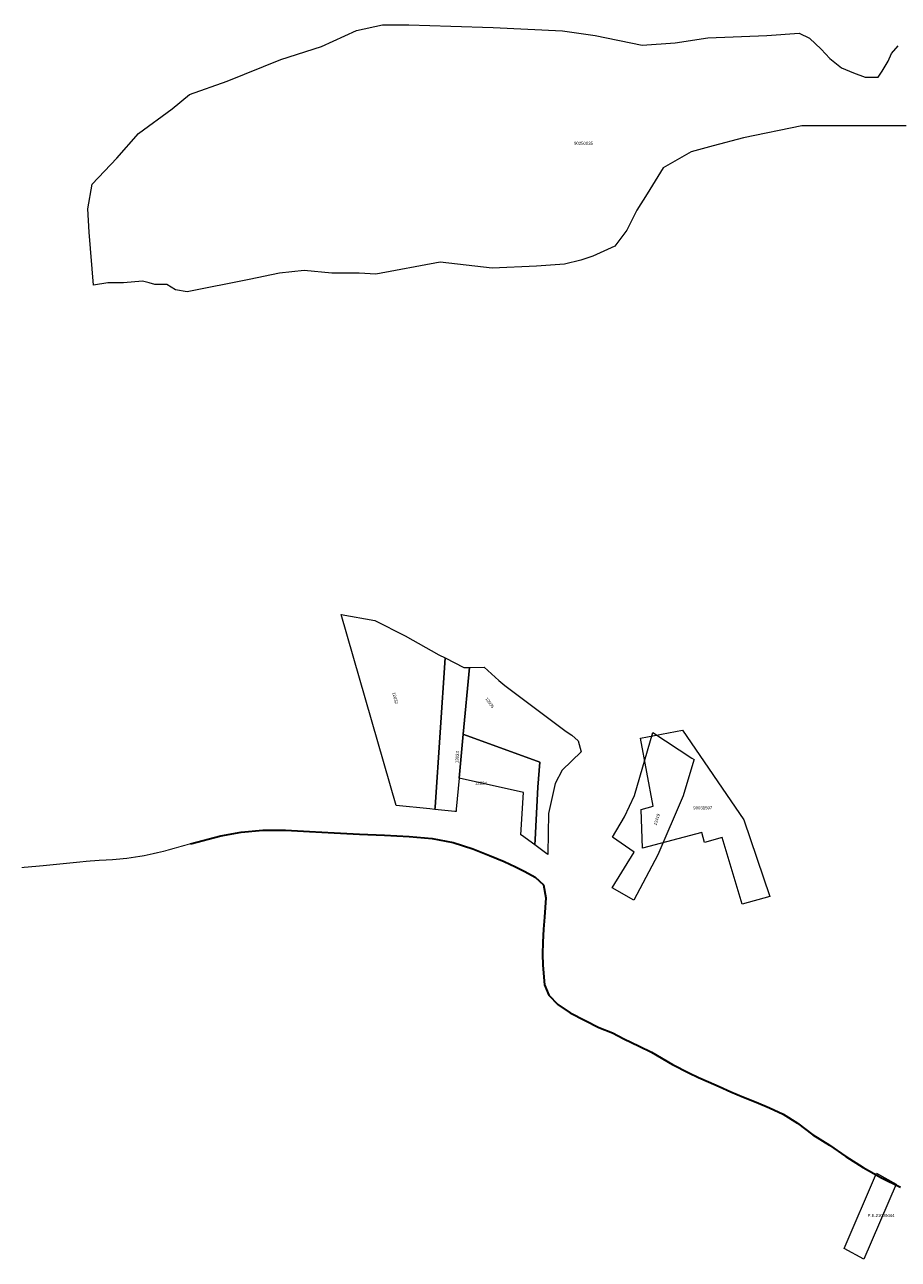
# Model space of a CAD drawing. Header units: metres. Extents: x 347609 to 778661, y 8548087 to 17156749.
# Tile 22 of 49: x 388722 to 389149, y 8578011 to 8578614. Entities that reach past the tile are written whole.
import ezdxf
from ezdxf.enums import TextEntityAlignment as Align

# ---------------------------------------------------------------- set-up
doc = ezdxf.new("R2010")
doc.units = ezdxf.units.M
doc.layers.add('Predios Rurales', color=90, linetype='Continuous')
doc.layers.add('ZR_LIMA_PSAD56_A_WGS84', color=210, linetype='Continuous')
doc.layers.add('Predios Rurales Nombres', color=7, linetype='Continuous', true_color=0xffffff)
doc.layers.add('Red vial nacional', color=242, linetype='Continuous', lineweight=40)
doc.styles.add('ARIAL', font='arial.ttf')
doc.styles.add('MtXpl_MS_Shell_Dlg_2', font='txt')

msp = doc.modelspace()

# ---------------------------------------------------------------- linework, layer by layer
at = {"layer": 'Predios Rurales', "lineweight": 15}
for points in [[(388876.58, 8578326.38), (388893.04, 8578323.55), (388907.81, 8578315.96), (388924.18, 8578306.79), (388927.27, 8578305.23), (388922.4, 8578232.38), (388922.32, 8578231.24), (388919.87, 8578231.5), (388903.46, 8578233.19)], [(388922.32, 8578231.24), (388922.4, 8578232.38), (388927.27, 8578305.23), (388936.52, 8578300.56), (388939.27, 8578300.59), (388936.19, 8578267.94), (388934.16, 8578246.43), (388932.74, 8578231.29), (388932.63, 8578230.16), (388932.08, 8578230.22)], [(388936.19, 8578267.94), (388939.27, 8578300.59), (388946.31, 8578300.68), (388953.6, 8578294.25), (388956.54, 8578291.66), (388986.41, 8578269.2), (388989.22, 8578267.49), (388992.28, 8578264.7), (388993.71, 8578259.34), (388984.53, 8578250.43), (388980.99, 8578243.89), (388977.79, 8578229.23), (388977.51, 8578209.65), (388977.51, 8578209.2), (388977.04, 8578209.54), (388971.09, 8578213.86), (388971.24, 8578216.5), (388972.65, 8578242.13), (388973.57, 8578254.32), (388936.43, 8578267.86)], [(388934.16, 8578246.43), (388936.19, 8578267.94), (388936.43, 8578267.86), (388973.57, 8578254.32), (388972.65, 8578242.13), (388971.24, 8578216.5), (388971.09, 8578213.86), (388964.54, 8578218.62), (388964.21, 8578218.8), (388965.52, 8578239.49)], [(389008.89, 8578192.94), (389019.69, 8578210.26), (389009.07, 8578217.58), (389014.86, 8578227.52), (389019.74, 8578238.01), (389028.7, 8578268.77), (389047.84, 8578256.27), (389048.92, 8578255.56), (389048.83, 8578255.28), (389043.55, 8578237.82), (389031.13, 8578208.99), (389019.54, 8578186.84)]]:
    msp.add_lwpolyline(points, close=True, dxfattribs=at)
at = {"layer": 'Red vial nacional', "lineweight": 30, "transparency": 33554623}
msp.add_lwpolyline([(388802.97, 8578214.46), (388817.71, 8578218.36), (388827.78, 8578220.14), (388838.33, 8578221.12), (388849.44, 8578221.01), (388861, 8578220.37), (388873.07, 8578219.73), (388885.46, 8578219.17), (388897.76, 8578218.59), (388909.7, 8578217.98), (388921.01, 8578216.98), (388931.3, 8578215.1), (388940.77, 8578212.01), (388948.97, 8578208.74), (388956.1, 8578205.81), (388961.71, 8578203.1), (388966.2, 8578200.91), (388971.3, 8578198.11), (388975.38, 8578194.44), (388976.57, 8578188.02), (388975.85, 8578178.62), (388975.39, 8578172.68), (388975.07, 8578166.31), (388974.91, 8578160.44), (388974.96, 8578155.16), (388975.78, 8578145.5), (388977.96, 8578140.43), (388982.33, 8578135.87), (388988.37, 8578131.89), (388995.71, 8578128.19), (389002.36, 8578124.66), (389008.97, 8578122.08), (389014.51, 8578119.24), (389022.15, 8578115.58), (389028.09, 8578112.7), (389038.3, 8578106.55), (389046.36, 8578102.56), (389051.02, 8578100.32), (389056, 8578098.09), (389061.11, 8578095.85), (389066.87, 8578093.27), (389072.95, 8578090.74), (389079.19, 8578088.21), (389085.72, 8578085.39), (389092.43, 8578082.41), (389099.43, 8578077.95), (389106.89, 8578072.29), (389115, 8578067.18), (389123.04, 8578061.66), (389131.48, 8578056.28), (389140.38, 8578051.28), (389149.66, 8578046.73)], dxfattribs=at)
at = {"layer": 'Red vial nacional', "transparency": 33554623, "const_width": 0.5}
msp.add_lwpolyline([(388720.48, 8578202.82), (388728.21, 8578203.48), (388733.24, 8578203.96), (388743.17, 8578204.95), (388752.88, 8578205.94), (388758.45, 8578206.35), (388764.71, 8578206.65), (388771.91, 8578207.33), (388780.28, 8578208.61), (388789.69, 8578210.72), (388802.97, 8578214.46)], dxfattribs=at)
at = {"layer": 'ZR_LIMA_PSAD56_A_WGS84', "linetype": 'Continuous', "lineweight": 15, "flags": 128}
msp.add_lwpolyline([(389152.46, 8578565.15), (389127.93, 8578565.15), (389101.44, 8578565.15), (389072.99, 8578559.26), (389058.28, 8578555.34), (389047.49, 8578552.4), (389033.75, 8578544.56), (389025.9, 8578531.81), (389021, 8578523.97), (389016.09, 8578514.17), (389010.21, 8578506.32), (388999.41, 8578501.42), (388993.53, 8578499.46), (388985.68, 8578497.5), (388971.94, 8578496.52), (388950.36, 8578495.54), (388924.85, 8578498.48), (388893.46, 8578492.6), (388885.28, 8578493.12), (388872.01, 8578493.12), (388858.49, 8578494.4), (388846.49, 8578493.12), (388831.69, 8578490.06), (388801.31, 8578484.03), (388795.69, 8578485.05), (388791.44, 8578487.6), (388791.22, 8578487.6), (388785.49, 8578487.6), (388782.77, 8578488.37), (388779.54, 8578489.3), (388770.2, 8578488.45), (388762.55, 8578488.45), (388755.61, 8578487.23), (388753.52, 8578513.14), (388752.81, 8578524.48), (388754.94, 8578536.53), (388767, 8578549.28), (388777.64, 8578561.33), (388793.95, 8578573.38), (388802.46, 8578580.47), (388820.9, 8578586.85), (388847.15, 8578597.48), (388867.01, 8578603.86), (388884.03, 8578611.66), (388896.8, 8578614.49), (388909.57, 8578614.49), (388930.13, 8578613.78), (388950.7, 8578613.07), (388984.57, 8578611.44), (389000.62, 8578609.14), (389023.56, 8578604.56), (389039.62, 8578605.71), (389055.67, 8578608), (389084.35, 8578609.14), (389100.28, 8578610.32), (389105.24, 8578607.85), (389111.02, 8578602.48), (389115.15, 8578597.94), (389120.94, 8578593.39), (389126.72, 8578590.92), (389132.51, 8578588.85), (389138.71, 8578588.85), (389140.77, 8578591.74), (389143.66, 8578596.7), (389145.32, 8578600.41), (389148.62, 8578604.13)], dxfattribs=at)
for points in [[(389073.23, 8578226.17), (389085.84, 8578188.74), (389072.38, 8578184.89), (389062.58, 8578217.45), (389053.91, 8578215.05), (389052.67, 8578219.9), (389023.67, 8578212.24), (389023.06, 8578231.23), (389028.84, 8578232.84), (389022.65, 8578265.97), (389043.28, 8578269.9), (389073.23, 8578226.17)], [(389147.62, 8578048.2), (389131.77, 8578011.48), (389122.14, 8578016.79), (389137.99, 8578053.52), (389147.62, 8578048.2)]]:
    msp.add_lwpolyline(points, close=True, dxfattribs=at)

# ---------------------------------------------------------------- texts
at = {"layer": 'Predios Rurales Nombres', "color": 251, "true_color": 0x636466, "style": 'ARIAL'}
for s, rotation, p in [('12032', -76.01452, (388901.1, 8578288.14)), ('12035', -55.65703, (388946.47, 8578285.02)), ('12033', 85.72338, (388934.17, 8578253.73)), ('13419', 72.74295, (389030.97, 8578223.16))]:
    msp.add_text(s, height=1.5, rotation=rotation, dxfattribs=at).set_placement(p, align=Align.BOTTOM_LEFT)
msp.add_text('12034', height=1.5, dxfattribs=at).set_placement((388941.9, 8578242.83), align=Align.BOTTOM_LEFT)
at = {"layer": 'ZR_LIMA_PSAD56_A_WGS84', "color": 0, "style": 'MtXpl_MS_Shell_Dlg_2'}
for s, p in [('90250035', (388990.28, 8578555.81)), ('90031597', (389048.51, 8578231.24)), ('P.E.21000444', (389133.61, 8578032.15))]:
    msp.add_text(s, height=1.5, dxfattribs=at).set_placement(p)

doc.saveas('drawing.dxf')
